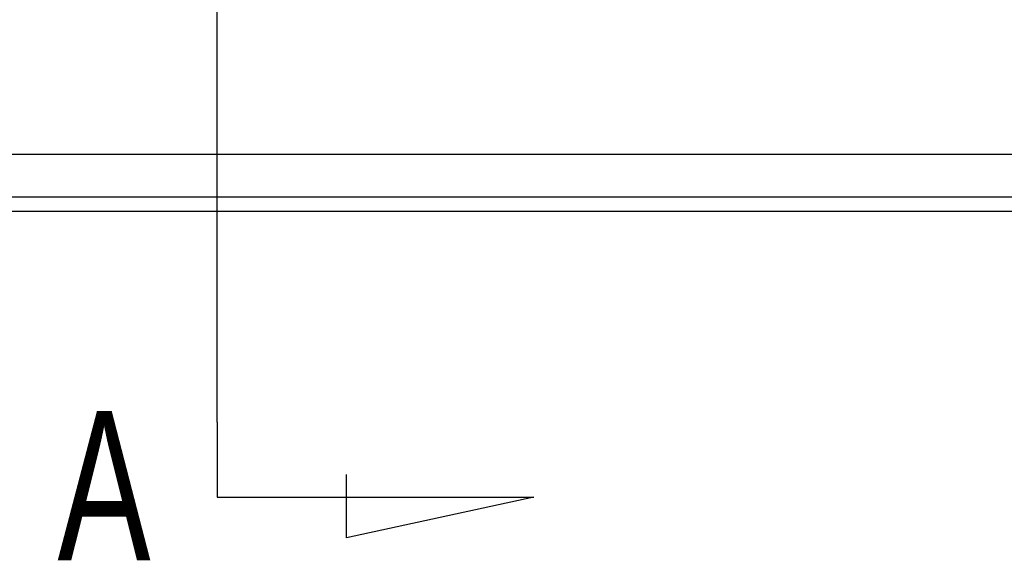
# Model space of a CAD drawing. Header units: millimetres. Extents: x -386 to 3135, y -1989 to 860.
# Tile 184 of 256: x -27 to 8, y -1007 to -988. Entities that reach past the tile are written whole.
import ezdxf
from ezdxf.lldxf.tags import DXFTag

# ---------------------------------------------------------------- set-up
doc = ezdxf.new("R2010")
doc.units = ezdxf.units.MM
doc.layers.get('0').update_dxf_attribs({"linetype": 'CONTINUOUS'})
doc.styles.add('CHN', font='txt')
tags = doc.linetypes.add('DASHED', pattern=[25.72, 12.86, -12.86]).pattern_tags.tags
tags[6:7] = [DXFTag(74, 4), DXFTag(75, 0), DXFTag(340, '0'), DXFTag(46, 0.0), DXFTag(50, 0.0), DXFTag(44, 0.0), DXFTag(45, 0.0)]
tags[4:5] = [DXFTag(74, 4), DXFTag(75, 0), DXFTag(340, '0'), DXFTag(46, 0.0), DXFTag(50, 0.0), DXFTag(44, 0.0), DXFTag(45, 0.0)]

msp = doc.modelspace()

# ---------------------------------------------------------------- linework, layer by layer
for p, q in [((-19.758, -1002.229), (-19.758, -935.754)), ((-19.758, -1002.229), (-19.758, -1004.865)), ((-15.197, -1006.299), (-15.197, -1004.069)), ((-19.758, -1004.865), (-8.61, -1004.865)), ((-8.61, -1004.865), (-15.197, -1006.299))]:
    msp.add_line(p, q)
at = {"linetype": 'Continuous'}
for p, q in [((100.883, -992.809), (-154.822, -992.81)), ((100.401, -994.809), (-154.822, -994.81))]:
    msp.add_line(p, q, dxfattribs=at)
at = {"linetype": 'DASHED'}
msp.add_line((100.522, -994.309), (-154.822, -994.31), dxfattribs=at)

# ---------------------------------------------------------------- texts
at = {"style": 'CHN', "width": 0.7}
msp.add_text('A', height=5.25, dxfattribs=at).set_placement((-25.378, -1007.087))

doc.saveas('drawing.dxf')
